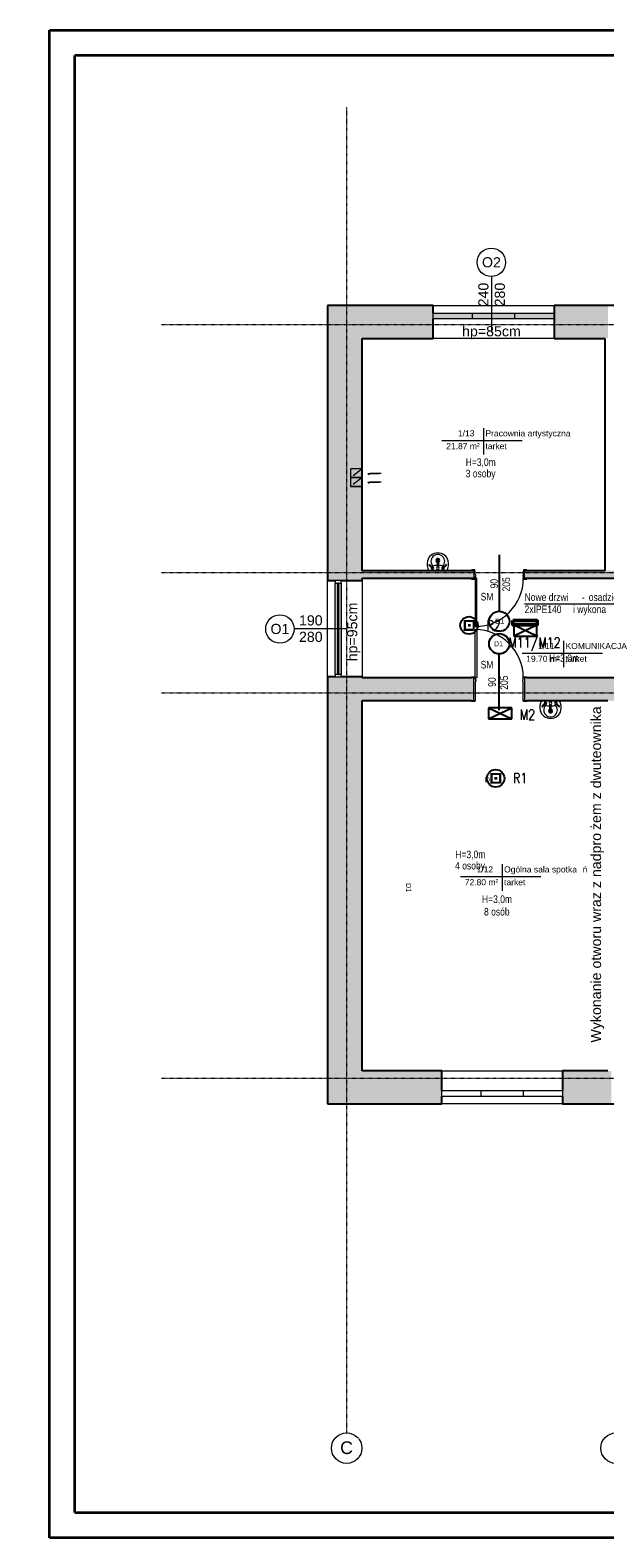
# Model space of a CAD drawing. Header units: centimetres. Extents: x 14504 to 44111, y -18976 to -7683.
# Tile 80 of 141: x 29186 to 30318, y -15068 to -12098. Entities that reach past the tile are written whole.
import ezdxf

# ---------------------------------------------------------------- set-up
doc = ezdxf.new("R2010")
doc.units = ezdxf.units.CM
doc.linetypes.add('Aligning Line 1_8_', pattern=[0.635, 0.3175, -0.3175])
doc.linetypes.add('Linia siatki', pattern=[0.9925, 0.47, -0.2175, 0.0875, -0.2175])
for name, color, linetype, lineweight in [('_gruba', 90, 'Continuous', 35), ('A-AREA-IDEN', 4, 'Continuous', 9), ('A-DETL', 6, 'Continuous', 9), ('A-DETL-MEDM', 33, 'Continuous', 25), ('A-DETL-THIN', 151, 'Continuous', 9), ('A-DOOR', 31, 'Continuous', 9), ('A-DOOR-FRAM', 31, 'Continuous', 18), ('A-GLAZ', 151, 'Continuous', 9), ('A-WALL', 4, 'Continuous', 9), ('A-WALL-PATT', 111, 'Continuous', 25), ('G-ANNO-TEXT', 8, 'Continuous', 9), ('G-ANNO-TTLB', 6, 'Continuous', 9), ('IE inst', 1, 'Continuous', 50), ('P-SANR-FIXT', 6, 'Continuous', 9), ('S-GRID', 8, 'Continuous', 9), ('S-GRID-IDEN', 8, 'Continuous', 9)]:
    doc.layers.add(name, color=color, linetype=linetype, lineweight=lineweight)
doc.styles.add('Arial', font='arial.ttf', dxfattribs={"height": 23.8125})
doc.styles.add('Arial_1', font='arial.ttf', dxfattribs={"height": 12})
doc.styles.add('Arial_2', font='arial.ttf', dxfattribs={"height": 18})
doc.styles.add('Arial_3', font='arial.ttf', dxfattribs={"width": 0.8, "height": 18})
doc.styles.add('Arial_5', font='arial.ttf', dxfattribs={"height": 15})
doc.styles.add('Arial_B', font='arialbd.ttf', dxfattribs={"height": 3})
doc.styles.add('Arial_B_1', font='arialbd.ttf', dxfattribs={"width": 0.95, "height": 2.4})
doc.styles.get("Standard").update_dxf_attribs({"font": 'romans.shx', "width": 0.8, "height": 20})

# ---------------------------------------------------------------- blocks, each defined once
blk = doc.blocks.new('wewnetrzne dwupanelowe - 900 x 2100mm-456959-4_Poziom piętra')
at = {"layer": 'A-DOOR'}
for p, q in [((-54.635, 24.8175), (-48.135, 24.8175)), ((-54.635, 22.8175), (-54.635, 24.8175)), ((-48.135, 22.8175), (-54.635, 22.8175)), ((-48.135, 24.8175), (-48.135, 22.8175)), ((48.135, 24.8175), (54.635, 24.8175)), ((48.135, 22.8175), (48.135, 24.8175)), ((54.635, 22.8175), (48.135, 22.8175)), ((54.635, 24.8175), (54.635, 22.8175)), ((-54.635, -22.1825), (-48.135, -22.1825)), ((-54.635, -24.1825), (-54.635, -22.1825)), ((-48.135, -24.1825), (-54.635, -24.1825)), ((-48.135, -22.1825), (-48.135, -24.1825)), ((48.135, -22.1825), (54.635, -22.1825)), ((48.135, -24.1825), (48.135, -22.1825)), ((54.635, -24.1825), (48.135, -24.1825)), ((54.635, -22.1825), (54.635, -24.1825))]:
    blk.add_line(p, q, dxfattribs=at)
at = {"layer": 'A-DOOR', "lineweight": 18}
for p, q in [((44, -22.1825), (47.5, -22.1825)), ((44, -117.1825), (44, -22.1825)), ((47.5, -22.1825), (47.5, -117.1825)), ((47.5, -117.1825), (44, -117.1825))]:
    blk.add_line(p, q, dxfattribs=at)
at = {"layer": 'A-DOOR'}
blk.add_arc((47.5, -22.1825), 95, 180, 270, dxfattribs=at)
at = {"layer": 'A-DOOR-FRAM'}
for p, q in [((-50, 22.8175), (-47.5, 22.8175)), ((-50, -22.1825), (-50, 22.8175)), ((-47.5, 22.8175), (-47.5, -15.19)), ((47.5, 22.8175), (50, 22.8175)), ((47.5, -15.19), (47.5, 22.8175)), ((50, 22.8175), (50, -22.1825)), ((-47.5, -22.1825), (-50, -22.1825)), ((-47.5, -15.19), (-46.23, -15.19)), ((-47.5, -18.6825), (-47.5, -22.1825)), ((-46.23, -18.6825), (-47.5, -18.6825)), ((-46.23, -15.19), (-46.23, -18.6825)), ((46.23, -15.19), (47.5, -15.19)), ((46.23, -18.6825), (46.23, -15.19)), ((47.5, -18.6825), (46.23, -18.6825)), ((47.5, -22.1825), (47.5, -18.6825)), ((50, -22.1825), (47.5, -22.1825))]:
    blk.add_line(p, q, dxfattribs=at)
blk = doc.blocks.new('wewnetrzne dwupanelowe - 900 x 2100mm-479385-4_Poziom piętra')
at = {"layer": 'A-DOOR', "lineweight": 18}
for p, q in [((47.5, 102.1825), (44, 102.1825)), ((44, 102.1825), (44, 7.1825)), ((47.5, 7.1825), (47.5, 102.1825)), ((44, 7.1825), (47.5, 7.1825))]:
    blk.add_line(p, q, dxfattribs=at)
at = {"layer": 'A-DOOR'}
for p, q in [((-48.135, 9.1825), (-54.635, 9.1825)), ((-54.635, 9.1825), (-54.635, 7.1825)), ((-54.635, 7.1825), (-48.135, 7.1825)), ((-48.135, 7.1825), (-48.135, 9.1825)), ((54.635, 9.1825), (48.135, 9.1825)), ((48.135, 9.1825), (48.135, 7.1825)), ((48.135, 7.1825), (54.635, 7.1825)), ((54.635, 7.1825), (54.635, 9.1825)), ((-48.135, -7.8175), (-54.635, -7.8175)), ((-54.635, -7.8175), (-54.635, -9.8175)), ((-54.635, -9.8175), (-48.135, -9.8175)), ((-48.135, -9.8175), (-48.135, -7.8175)), ((54.635, -7.8175), (48.135, -7.8175)), ((48.135, -7.8175), (48.135, -9.8175)), ((48.135, -9.8175), (54.635, -9.8175)), ((54.635, -9.8175), (54.635, -7.8175))]:
    blk.add_line(p, q, dxfattribs=at)
blk.add_arc((47.5, 7.1825), 95, 90, 180, dxfattribs=at)
at = {"layer": 'A-DOOR-FRAM'}
for p, q in [((-47.5, 7.1825), (-50, 7.1825)), ((-50, 7.1825), (-50, -7.8175)), ((-47.5, 3.6825), (-47.5, 7.1825)), ((-46.23, 3.6825), (-47.5, 3.6825)), ((-47.5, -7.8175), (-47.5, 0.19)), ((-47.5, 0.19), (-46.23, 0.19)), ((-46.23, 0.19), (-46.23, 3.6825)), ((47.5, 3.6825), (46.23, 3.6825)), ((46.23, 3.6825), (46.23, 0.19)), ((46.23, 0.19), (47.5, 0.19)), ((47.5, 7.1825), (47.5, 3.6825)), ((50, 7.1825), (47.5, 7.1825)), ((47.5, 0.19), (47.5, -7.8175)), ((50, -7.8175), (50, 7.1825)), ((-50, -7.8175), (-47.5, -7.8175)), ((47.5, -7.8175), (50, -7.8175))]:
    blk.add_line(p, q, dxfattribs=at)
blk = doc.blocks.new('Aluminum_1 szybowe - Okno 190_265 p_0-772044-4_Poziom piętra')
at = {"layer": 'A-GLAZ'}
h = blk.add_hatch(color=256, dxfattribs=at)
h.paths.add_polyline_path([(-132.1, 17.2), (47.8, 17.2), (47.8, 21.7), (-132.1, 21.7)])
h.paths.add_polyline_path([(-132.1, 10.2), (47.8, 10.2), (47.8, 14.7), (-132.1, 14.7)])
at = {"layer": 'A-GLAZ', "lineweight": 18}
for p, q in [((-132.1, 21.7), (-137.2, 21.7)), ((-137.2, 21.7), (-137.2, 10.2)), ((-137.2, 10.2), (-132.1, 10.2)), ((-132.1, 10.2), (-132.1, 21.7)), ((47.8, 17.2), (-132.1, 17.2)), ((-132.1, 17.2), (-132.1, 14.7)), ((-132.1, 14.7), (47.8, 14.7)), ((52.8, 21.7), (47.8, 21.7)), ((47.8, 21.7), (47.8, 10.2)), ((47.8, 14.7), (47.8, 17.2)), ((47.8, 10.2), (52.8, 10.2)), ((52.8, 10.2), (52.8, 21.7))]:
    blk.add_line(p, q, dxfattribs=at)
at = {"layer": 'A-GLAZ'}
for p, q in [((-132.1, 21.7), (47.8, 21.7)), ((47.8, 10.2), (-132.1, 10.2))]:
    blk.add_line(p, q, dxfattribs=at)
blk = doc.blocks.new('Aluminum_2 szybowe - 160x140-603551-4_Poziom piętra')
at = {"layer": 'A-GLAZ'}
for p, q in [((-137.2, 20.2), (22.8, 20.2)), ((-137.2, 8.7), (-137.2, 20.2)), ((22.8, 8.7), (-137.2, 8.7)), ((22.8, 20.2), (22.8, 8.7))]:
    blk.add_line(p, q, dxfattribs=at)
blk = doc.blocks.new('Aluminum_2 szybowe - 160x140 wymiana-631342-4_Poziom piętra')
at = {"layer": 'A-GLAZ', "lineweight": 18}
for p, q in [((22.8, 20.2), (22.3, 20.2)), ((22.3, 8.7), (22.8, 8.7))]:
    blk.add_line(p, q, dxfattribs=at)
blk = doc.blocks.new('Aluminum_2 szybowe - 160x140 wymiana-V4-4_Poziom piętra')
at = {"layer": 'A-GLAZ'}
blk.add_hatch(color=256, dxfattribs=at).paths.add_polyline_path([(22.8, 8.7), (22.8, 20.2), (-137.2, 20.2), (-137.2, 8.7), (-31.6, 8.7)])
for p, q in [((-137.2, 20.2), (22.8, 20.2)), ((-137.2, 8.7), (-137.2, 20.2)), ((22.8, 8.7), (-137.2, 8.7)), ((22.8, 20.2), (22.8, 8.7))]:
    blk.add_line(p, q, dxfattribs=at)
blk = doc.blocks.new('Lavabo mural - 05 - 440mm x 350mm-V6-4_Poziom piętra')
at = {"layer": 'P-SANR-FIXT'}
for p, q in [((-17.2, -11), (-11.7, -5.6)), ((-16.1, -12.1), (-10.7, -6.7)), ((-1.5, -21.5), (-1.5, -7.1)), ((1.5, -21.5), (1.5, -7.1)), ((16.4, -12.1), (11, -6.7)), ((17.5, -11), (12, -5.6))]:
    blk.add_line(p, q, dxfattribs=at)
for centre, radius, start, end in [((5.3, -13.1), 26.4, 150.3649, 193.6351), ((-5.3, -13.1), 26.4, 346.3649, 29.6351), ((-0.6, -14.5), 20.4, 193.6351, 271.6558), ((0, -18.4), 13.5, 135.4629, 45.0556), ((-10.1, -5.1), 2.5, 0, 180), ((-10.1, -5.1), 2.5, 180, 207.0533), ((-10.1, -5.1), 1.7, 360, 180), ((-10.1, -5.1), 1.7, 180, 198.0596), ((-10.1, -5.1), 1.7, 198.0596, 360), ((-10.1, -5.1), 2.5, 242.9467, 0), ((-0.2, 16), 26.7, 249.1986, 267.1093), ((0, -20.4), 3.86, 112.8828, 180), ((0, -20.4), 3.86, 180, 360), ((0, -5.1), 2.5, 0, 180), ((0, -5.1), 2.5, 180, 0), ((0, -20.4), 2.35, 129.6826, 180), ((0, -20.4), 2.35, 180, 360), ((0.6, -14.5), 20.4, 268.3442, 346.3649), ((-0.2, 16), 26.7, 273.5606, 291.3199), ((0, -20.4), 3.86, 360, 67.1178), ((0, -20.4), 2.35, 360, 50.3185), ((10.4, -5.1), 2.5, 360, 180), ((10.4, -5.1), 2.5, 180, 297.0533), ((10.4, -5.1), 1.7, 0, 180), ((10.4, -5.1), 1.7, 180, 0), ((10.4, -5.1), 2.5, 332.9467, 360)]:
    blk.add_arc(centre, radius, start, end, dxfattribs=at)
for centre, major_axis, ratio, start_param, end_param in [((-16.6, -11.6), (-0.545, 0.545), 0.274309, 0, 3.141593), ((0, -21.5), (-1.5, 0), 0.428525, 0, 3.141593), ((17, -11.6), (0.545, 0.545), 0.274309, 3.141593, 6.283185)]:
    blk.add_ellipse(centre, major_axis=major_axis, ratio=ratio, start_param=start_param, end_param=end_param, dxfattribs=at)
blk = doc.blocks.new('Siatka - M_Symbol siatki - okrąg-11506-4_Poziom piętra')
at = {"layer": 'S-GRID-IDEN'}
blk.add_circle((0, 0), 0.3, dxfattribs=at)
blk = doc.blocks.new('Etyk_pom_1_mala - Etyk_pom_1_mala-219433-4_Poziom piętra')
at = {"layer": 'A-AREA-IDEN'}
for p, q in [((-0.096, 0.144), (-0.096, -0.378)), ((-0.915, -0.101), (0.666, -0.101))]:
    blk.add_line(p, q, dxfattribs=at)
blk = doc.blocks.new('lla')
at = {"layer": 'IE inst', "lineweight": -3}
h = blk.add_hatch(color=256, dxfattribs=at)
h.paths.add_polyline_path([(98857, 98704), (98641, 98704), (98641, 98489), (98857, 98489)])
h.paths.add_polyline_path([(98813, 98532), (98684, 98532), (98684, 98661), (98813, 98661)], flags=16)
h.paths.add_polyline_path([(98776, 98624), (98776, 98569), (98722, 98569), (98722, 98624)], flags=0)
h.paths.add_polyline_path([(98825, 98507), (98828, 98507), (98829, 98506), (98829, 98502), (98828, 98501), (98825, 98501), (98824, 98502), (98824, 98504), (98825, 98505), (98828, 98505), (98828, 98504), (98826, 98504), (98825, 98503), (98825, 98502), (98826, 98502), (98828, 98502), (98828, 98502), (98828, 98505), (98828, 98506), (98825, 98506)], flags=16)
h.paths.add_polyline_path([(98831, 98507), (98832, 98507), (98832, 98502), (98832, 98502), (98833, 98502), (98834, 98502), (98834, 98507), (98835, 98507), (98835, 98502), (98835, 98502), (98837, 98502), (98837, 98502), (98837, 98507), (98838, 98507), (98838, 98502), (98837, 98501), (98835, 98501), (98834, 98501), (98834, 98501), (98832, 98501), (98831, 98502)], flags=16)
h.paths.add_polyline_path([(98841, 98507), (98844, 98507), (98845, 98506), (98845, 98504), (98844, 98503), (98841, 98503), (98841, 98504), (98843, 98504), (98844, 98505), (98844, 98506), (98843, 98506), (98841, 98506), (98840, 98505), (98840, 98503), (98841, 98502), (98844, 98502), (98846, 98504), (98845, 98504), (98845, 98506), (98846, 98504), (98848, 98506), (98847, 98506), (98847, 98507), (98850, 98507), (98850, 98505), (98849, 98505), (98849, 98506), (98847, 98504), (98850, 98501), (98849, 98501), (98846, 98503), (98844, 98501), (98841, 98501), (98839, 98502), (98839, 98506)], flags=16)
h.paths.add_polyline_path([(98824, 98499), (98825, 98499), (98825, 98499), (98824, 98499), (98824, 98498), (98825, 98498), (98825, 98498), (98824, 98498), (98824, 98498), (98825, 98498), (98825, 98497), (98824, 98497)], flags=16)
h.paths.add_polyline_path([(98826, 98499), (98826, 98499), (98826, 98498), (98827, 98499), (98827, 98499), (98827, 98497), (98827, 98497), (98827, 98499), (98826, 98498), (98826, 98499), (98826, 98497), (98826, 98497)], flags=16)
h.paths.add_polyline_path([(98828, 98499), (98829, 98499), (98829, 98499), (98828, 98499), (98828, 98498), (98829, 98498), (98829, 98498), (98828, 98498), (98828, 98498), (98829, 98498), (98829, 98497), (98828, 98497)], flags=16)
h.paths.add_polyline_path([(98830, 98498), (98830, 98498), (98830, 98498)], flags=16)
h.paths.add_polyline_path([(98829, 98499), (98830, 98499), (98830, 98499), (98830, 98499), (98830, 98498), (98830, 98498), (98830, 98498), (98830, 98498), (98830, 98498), (98829, 98498)], flags=16)
h.paths.add_polyline_path([(98831, 98499), (98831, 98499), (98831, 98499)], flags=16)
h.paths.add_polyline_path([(98832, 98499), (98833, 98499), (98833, 98499), (98832, 98499), (98832, 98498), (98833, 98498), (98833, 98498), (98832, 98498), (98832, 98498), (98833, 98498), (98833, 98497), (98832, 98497)], flags=16)
h.paths.add_polyline_path([(98834, 98499), (98834, 98499), (98835, 98498), (98835, 98499), (98835, 98499), (98835, 98497), (98835, 98497), (98834, 98499), (98834, 98497), (98834, 98497)], flags=16)
h.paths.add_polyline_path([(98836, 98499), (98836, 98499), (98836, 98499)], flags=16)
h.paths.add_polyline_path([(98837, 98499), (98837, 98499), (98838, 98498), (98838, 98499), (98838, 98499), (98838, 98498), (98838, 98497), (98838, 98497), (98838, 98498)], flags=16)
h.paths.add_polyline_path([(98839, 98499), (98840, 98499), (98840, 98498), (98840, 98498), (98840, 98497), (98839, 98497)], flags=16)
h.paths.add_polyline_path([(98841, 98499), (98841, 98499), (98841, 98497), (98841, 98497)], flags=16)
h.paths.add_polyline_path([(98841, 98499), (98841, 98499), (98842, 98499)], flags=16)
h.paths.add_polyline_path([(98843, 98499), (98843, 98499), (98843, 98498), (98844, 98498), (98844, 98499), (98844, 98499), (98844, 98497), (98844, 98497), (98844, 98498), (98843, 98498), (98843, 98497), (98843, 98497)], flags=16)
h.paths.add_polyline_path([(98845, 98499), (98846, 98499), (98846, 98499), (98845, 98499), (98845, 98497), (98845, 98497), (98845, 98499), (98845, 98499)], flags=16)
h.paths.add_polyline_path([(98846, 98499), (98846, 98499), (98846, 98497), (98846, 98497)], flags=16)
h.paths.add_polyline_path([(98847, 98499), (98847, 98499), (98848, 98498), (98848, 98499), (98848, 98499), (98848, 98497), (98848, 98497), (98847, 98499), (98847, 98497), (98847, 98497)], flags=16)
blk.add_circle((98744, 98597), 172, dxfattribs=at)
blk = doc.blocks.new('ll3')
at = {"layer": 'IE inst', "lineweight": -3}
for p, q in [((102856, 98396, 0), (102399, 98611, 0)), ((102856, 98611, 0), (102399, 98396, 0)), ((102399, 98611, 0), (102399, 98396, 0)), ((102856, 98611, 0), (102399, 98611, 0)), ((102856, 98396, 0), (102856, 98611, 0)), ((102399, 98396, 0), (102856, 98396, 0))]:
    blk.add_line(p, q, dxfattribs=at)
at = {"layer": 'IE inst'}
blk.add_lwpolyline([(102384, 98701), (102861, 98701), (102861, 98617), (102384, 98617)], close=True, dxfattribs=at)

msp = doc.modelspace()

# ---------------------------------------------------------------- hatches: boundary and pattern name
at = {"layer": 'A-WALL-PATT', "lineweight": 9, "transparency": 33554610}
h = msp.add_hatch(color=256, dxfattribs=at)
h.paths.add_polyline_path([(29771.6, -14212.9), (29839.6, -14212.9), (29839.6, -13371.7), (29771.6, -13371.7), (29771.6, -13544.6)])
h.paths.add_polyline_path([(29771.6, -13181.7), (29839.6, -13181.7), (29839.6, -12639.9), (29771.6, -12639.9), (29771.6, -12906.6)])
h = msp.add_hatch(color=256, dxfattribs=at)
h.paths.add_polyline_path([(30317.6, -12704.9), (30323.6, -12704.9), (30323.6, -12639.9), (30217.6, -12639.9), (30217.6, -12704.9)])
h.paths.add_polyline_path([(29839.6, -12704.9), (29979.6, -12704.9), (29979.6, -12639.9), (29839.6, -12639.9), (29839.6, -12666.3)])
h = msp.add_hatch(color=256, dxfattribs=at)
h.paths.add_polyline_path([(30680, -13177.4), (30684.6, -13177.4), (30684.6, -13162.4), (30578.1, -13162.4), (30578.1, -13177.4), (30582.8, -13177.4)])
h.paths.add_polyline_path([(30844.6, -13177.4), (30844.6, -13162.4), (30784.6, -13162.4), (30784.6, -13177.4), (30789.3, -13177.4)])
h.paths.add_polyline_path([(30409.6, -13177.4), (30473.1, -13177.4), (30473.1, -13162.4), (30159.6, -13162.4), (30159.6, -13177.4), (30247.4, -13177.4)])
h.paths.add_polyline_path([(30055, -13177.4), (30059.6, -13177.4), (30059.6, -13162.4), (29839.6, -13162.4), (29839.6, -13177.4)])
h = msp.add_hatch(color=256, dxfattribs=at)
h.paths.add_polyline_path([(30734.1, -13418.4), (30844.6, -13418.4), (30844.6, -13373.4), (30634.6, -13373.4), (30634.6, -13418.4), (30639.3, -13418.4)])
h.paths.add_polyline_path([(30534.6, -13418.4), (30534.6, -13373.4), (30159.6, -13373.4), (30159.6, -13418.4), (30530, -13418.4)])
h.paths.add_polyline_path([(29839.6, -13418.4), (30059.6, -13418.4), (30059.6, -13373.4), (29839.6, -13373.4), (29839.6, -13380.4)])
h = msp.add_hatch(color=256, dxfattribs=at)
h.paths.add_polyline_path([(30330.6, -14212.9), (30330.6, -14147.9), (30234.1, -14147.9), (30234.1, -14212.9)])
h.paths.add_polyline_path([(29996.6, -14212.9), (29996.6, -14147.9), (29839.6, -14147.9), (29839.6, -14212.9)])

# ---------------------------------------------------------------- linework, layer by layer
at = {"layer": '_gruba', "ltscale": 10}
for p, q in [((29224, -15067.6), (29224, -12097.6)), ((29274, -15017.6), (29274, -12147.6))]:
    msp.add_line(p, q, dxfattribs=at)
at = {"layer": 'A-DETL', "linetype": 'Aligning Line 1_8_', "ltscale": 70}
for p, q in [((29839.6, -12961.9), (29816.6, -12961.9)), ((29816.6, -12961.9), (29816.6, -12979.1)), ((29839.6, -12961.9), (29816.6, -12979.1)), ((29839.6, -12979.1), (29839.6, -12961.9)), ((29850.8, -12970.7), (29876.8, -12970.7)), ((29876.8, -12970.7), (29850.8, -12970.7)), ((29850.8, -12970.7), (29853.7, -12973.5)), ((29816.6, -12979.1), (29839.6, -12979.1)), ((29839.6, -12979.1), (29816.6, -12979.1)), ((29839.6, -12979.1), (29816.6, -12979.1)), ((29816.6, -12979.1), (29816.6, -12996.3)), ((29839.6, -12979.1), (29816.6, -12996.3)), ((29816.6, -12996.3), (29839.6, -12996.3)), ((29839.6, -12996.3), (29816.6, -12996.3)), ((29839.6, -12996.3), (29839.6, -12979.1)), ((29850.8, -12987.9), (29876.8, -12987.9)), ((29876.8, -12987.9), (29850.8, -12987.9)), ((29850.8, -12987.9), (29853.7, -12990.7))]:
    msp.add_line(p, q, dxfattribs=at)
at = {"layer": 'A-DETL-MEDM'}
for p, q in [((30109.6, -13131.2), (30109.6, -13242.2)), ((30109.6, -13437.3), (30109.6, -13326.3))]:
    msp.add_line(p, q, dxfattribs=at)
for centre in [(30109.6, -13262.2), (30109.6, -13306.3)]:
    msp.add_circle(centre, 20, dxfattribs=at)
at = {"layer": 'A-DETL-THIN'}
for p, q in [((30094.1, -12583), (30094.1, -12693)), ((30159.6, -13227.4), (30475.6, -13227.4)), ((29809.1, -13277.2), (29705.6, -13277.2))]:
    msp.add_line(p, q, dxfattribs=at)
for centre in [(30094.1, -12555), (29677.6, -13277.2)]:
    msp.add_circle(centre, 28, dxfattribs=at)
at = {"layer": 'A-WALL', "lineweight": 25}
for p, q in [((29771.6, -12639.9), (29771.6, -13181.7)), ((29979.6, -12639.9), (29771.6, -12639.9)), ((29979.6, -12654.9), (29979.6, -12639.9)), ((30409.6, -12639.9), (30217.6, -12639.9)), ((30217.6, -12639.9), (30217.6, -12704.9)), ((29979.6, -12704.9), (29979.6, -12666.3)), ((29839.6, -13162.4), (29839.6, -12704.9)), ((29839.6, -12704.9), (29979.6, -12704.9)), ((30217.6, -12704.9), (30317.6, -12704.9)), ((30317.6, -12704.9), (30317.6, -13162.4)), ((29771.6, -13181.7), (29786.6, -13181.7)), ((29798.1, -13181.7), (29839.6, -13181.7)), ((30055, -13162.4), (29839.6, -13162.4)), ((29839.6, -13181.7), (29839.6, -13177.4)), ((29839.6, -13177.4), (30055, -13177.4)), ((30317.6, -13162.4), (30164.3, -13162.4)), ((30164.3, -13177.4), (30468.5, -13177.4)), ((29771.6, -13371.7), (29771.6, -14212.9)), ((29786.6, -13371.7), (29771.6, -13371.7)), ((29839.6, -13371.7), (29798.1, -13371.7)), ((29839.6, -13373.4), (29839.6, -13371.7)), ((30055, -13373.4), (29839.6, -13373.4)), ((30530, -13373.4), (30164.3, -13373.4)), ((29839.6, -14147.9), (29839.6, -13418.4)), ((29839.6, -13418.4), (30055, -13418.4)), ((30164.3, -13418.4), (30323.6, -13418.4)), ((29996.6, -14147.9), (29839.6, -14147.9)), ((29996.6, -14186.4), (29996.6, -14147.9)), ((30323.6, -14147.9), (30234.1, -14147.9)), ((30234.1, -14147.9), (30234.1, -14186.4)), ((29771.6, -14212.9), (29996.6, -14212.9)), ((29996.6, -14212.9), (29996.6, -14197.9)), ((30234.1, -14197.9), (30234.1, -14212.9)), ((30234.1, -14212.9), (30409.6, -14212.9))]:
    msp.add_line(p, q, dxfattribs=at)
at = {"layer": 'A-WALL'}
for p, q in [((29979.6, -12639.9), (30217.6, -12639.9)), ((30217.6, -12704.9), (29979.6, -12704.9)), ((29771.6, -13371.7), (29771.6, -13181.7)), ((29839.6, -13181.7), (29839.6, -13371.7)), ((29996.6, -14147.9), (30234.1, -14147.9)), ((30234.1, -14212.9), (29996.6, -14212.9))]:
    msp.add_line(p, q, dxfattribs=at)
at = {"layer": 'IE inst', "lineweight": -3}
for p, q in [((30134.2, -13432.4, 0), (30088.4, -13432.4, 0)), ((30088.4, -13432.4, 0), (30088.4, -13454, 0)), ((30088.4, -13454, 0), (30134.2, -13432.4, 0)), ((30088.4, -13432.4, 0), (30134.2, -13454, 0)), ((30088.4, -13454, 0), (30134.2, -13454, 0)), ((30134.2, -13454, 0), (30134.2, -13432.4, 0))]:
    msp.add_line(p, q, dxfattribs=at)
at = {"layer": 'S-GRID', "linetype": 'Linia siatki'}
for p, q in [((29444.3, -12677.4), (32937.2, -12677.4)), ((29444.3, -13165.9), (32937.2, -13165.9)), ((29444.3, -13402.9), (32937.2, -13402.9)), ((29444.3, -14162.1), (32937.2, -14162.1))]:
    msp.add_line(p, q, dxfattribs=at)

# ---------------------------------------------------------------- block references
at = {"layer": 'A-AREA-IDEN', "xscale": 99.99999999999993, "yscale": 99.99999999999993, "zscale": 99.99999999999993}
for p in [(30088.4, -12896), (30246.1, -13314.9), (30125.1, -13755)]:
    msp.add_blockref('Etyk_pom_1_mala - Etyk_pom_1_mala-219433-4_Poziom piętra', p, dxfattribs=at)
at = {"layer": 'A-DOOR', "rotation": 180}
for name, p in [('wewnetrzne dwupanelowe - 900 x 2100mm-479385-4_Poziom piętra', (30109.6, -13170.2)), ('wewnetrzne dwupanelowe - 900 x 2100mm-456959-4_Poziom piętra', (30109.6, -13395.5))]:
    msp.add_blockref(name, p, dxfattribs=at)
at = {"layer": 'A-GLAZ'}
for name, p in [('Aluminum_2 szybowe - 160x140 wymiana-V4-4_Poziom piętra', (30116.8, -12675)), ('Aluminum_2 szybowe - 160x140 wymiana-V4-4_Poziom piętra', (30194.3, -12675)), ('Aluminum_2 szybowe - 160x140 wymiana-631342-4_Poziom piętra', (30194.8, -12675))]:
    msp.add_blockref(name, p, dxfattribs=at)
for name, p, rotation in [('Aluminum_1 szybowe - Okno 190_265 p_0-772044-4_Poziom piętra', (29808.3, -13234.5), 89.99999999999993), ('Aluminum_2 szybowe - 160x140-603551-4_Poziom piętra', (30019.5, -14177.7), 180), ('Aluminum_2 szybowe - 160x140-603551-4_Poziom piętra', (30096.9, -14177.7), 180)]:
    msp.add_blockref(name, p, dxfattribs=dict(at, rotation=rotation))
at = {"layer": 'IE inst', "xscale": 0.1000000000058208, "yscale": 0.09999999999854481, "zscale": 0.1}
for name, p in [('lla', (20175.8, -23129.8)), ('ll3', (19898.2, -23130.9)), ('lla', (20228.1, -23431.1))]:
    msp.add_blockref(name, p, dxfattribs=at)
at = {"layer": 'P-SANR-FIXT', "rotation": 180}
msp.add_blockref('Lavabo mural - 05 - 440mm x 350mm-V6-4_Poziom piętra', (29988.7, -13162.4), dxfattribs=at)
at = {"layer": 'P-SANR-FIXT'}
msp.add_blockref('Lavabo mural - 05 - 440mm x 350mm-V6-4_Poziom piętra', (30210.7, -13418.4), dxfattribs=at)
at = {"layer": 'S-GRID-IDEN', "xscale": 99.99999999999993, "yscale": 99.99999999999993, "zscale": 99.99999999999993, "rotation": 180}
for p in [(29809.1, -14890.8), (30339.6, -14890.8)]:
    msp.add_blockref('Siatka - M_Symbol siatki - okrąg-11506-4_Poziom piętra', p, dxfattribs=at)

# ---------------------------------------------------------------- texts
at = {"layer": 'A-AREA-IDEN', "char_height": 12, "attachment_point": 1, "style": 'Arial_1'}
for s, insert, width in [('1/13', (30028.2, -12885.8), 42.489), ('Pracownia artystyczna', (30082.5, -12885.8), 218.059), ('21.87 m²', (30005.1, -12911), 85.781), ('tarket', (30082.5, -12911), 55.316), ('1/11', (30185.9, -13304.8), 42.489), ('KOMUNIKACJA', (30240.2, -13304.8), 156.329), ('19.70 m²', (30162.8, -13329.9), 85.781), ('tarket', (30240.2, -13329.9), 55.316), ('1/12', (30064.9, -13744.8), 42.489), ('Ogólna sala spotka', (30119.2, -13744.8), 187.595), ('\\fArial|b0|i0|c238|p34|;ń', (30273.9, -13744.8), 12.025), ('72.80 m²', (30041.7, -13770), 85.781), ('tarket', (30119.2, -13770), 55.316)]:
    msp.add_mtext(s, dxfattribs=dict(at, insert=insert, width=width))
at = {"layer": 'G-ANNO-TEXT', "attachment_point": 1}
for s, insert, char_height, width, style in [('O2', (30075.6, -12544.8), 20, 45.696, 'Arial_5'), ('hp=85cm', (30036.4, -12680.7), 20, 143.502, 'Arial_5'), ('H=3,0m', (30043.6, -12941.1), 15, 91.392, 'Arial_3'), ('3 osoby', (30043.6, -12963.4), 15, 87.384, 'Arial_3'), ('SM', (30073.1, -13206), 15, 38.481, 'Arial_3'), ('Nowe drzwi', (30159.6, -13207.1), 15, 129.873, 'Arial_3'), ('- ', (30272.7, -13207.1), 15, 16.034, 'Arial_3'), ('osadzić nadproże ', (30285.9, -13207.1), 15, 197.215, 'Arial_3'), ('2xIPE140', (30159.6, -13230.9), 15, 109.831, 'Arial_3'), (' i wykona', (30250.2, -13230.9), 15, 105.021, 'Arial_3'), ('O1', (29659.1, -13267.1), 20, 45.696, 'Arial_5'), ('190', (29715.2, -13250.2), 20, 57.721, 'Arial_5'), ('D1', (30101.6, -13256.6), 10, 21.646, 'Arial_2'), ('280', (29715.2, -13282.7), 20, 57.721, 'Arial_5'), ('D1', (30099.2, -13301.2), 10, 21.646, 'Arial_2'), ('H=3,0m', (30207.7, -13327.3), 15, 91.392, 'Arial_3'), ('SM', (30073.1, -13340), 15, 38.481, 'Arial_3'), ('D1', (30081.4, -13569), 10, 21.646, 'Arial_2'), ('H=3,0m', (30023.1, -13713.8), 15, 91.392, 'Arial_3'), ('4 osoby', (30022.8, -13735.9), 15, 87.384, 'Arial_3'), ('H=3,0m', (30075.7, -13802), 15, 91.392, 'Arial_3'), ('8 osób', (30079.7, -13826.6), 15, 75.359, 'Arial_3')]:
    msp.add_mtext(s, dxfattribs=dict(at, insert=insert, char_height=char_height, width=width, style=style))
for s, insert, char_height, width, rotation, style in [('240', (30068.4, -12641.7), 20, 57.721, 90, 'Arial_5'), ('280', (30100.8, -12641.7), 20, 57.721, 90, 'Arial_5'), ('90', (30092.1, -13197.3), 15, 28.861, 90, 'Arial_3'), ('205', (30115.9, -13203.3), 15, 43.291, 90, 'Arial_3'), ('hp=95cm', (29810, -13340.9), 20, 143.502, 90, 'Arial_5'), ('205', (30111.8, -13397), 15, 43.291, 90, 'Arial_3'), ('90', (30088, -13391.1), 15, 28.861, 90, 'Arial_3'), ('żem z dwuteownika', (30290.2, -13673.3), 20, 298.228, 90, 'Arial_5'), ('Wykonanie otworu wraz z nadpro', (30290.2, -14092), 20, 507.468, 90, 'Arial_5'), ('D1', (29936.1, -13777.7), 10, 21.646, 270.477, 'Arial_2')]:
    msp.add_mtext(s, dxfattribs=dict(at, insert=insert, char_height=char_height, width=width, rotation=rotation, style=style))
at = {"layer": 'G-ANNO-TTLB', "attachment_point": 1}
for s, insert, char_height, width, style in [('\\A1;\\pi153.657;Przebudowa pomieszczeń w budynku \\P\\pi37.4677;Środowiskowego Domu Samopomocy typu C wraz \\P\\pi70.0917;z\\~budową szybu windowego i montażem windy \\P\\pi24.2675;wewnątrz budynku przy ul. Pietraszki 15 w Kielcach.', (27130.8, -13932.8), 28, 966.852, 'Arial_B_1'), ('\\pi133.33;FUNDACJA GRAMY Z TOBĄ', (27183.9, -14205.1), 30, 829.17, 'Arial_B')]:
    msp.add_mtext(s, dxfattribs=dict(at, insert=insert, char_height=char_height, width=width, style=style))
at = {"layer": 'IE inst', "linetype": 'Continuous', "lineweight": -3, "char_height": 20, "width": 111.292, "attachment_point": 1}
for s, insert in [('{\\Fromans.shx|c238;R2}', (30084.4, -13259.9)), ('{\\Fromans.shx|c238;M11/M12}', (30127.6, -13294, 0)), ('{\\Fromans.shx|c238;M2}', (30150.1, -13436.1, 0)), ('{\\Fromans.shx|c238;R1}', (30136.8, -13561.2))]:
    msp.add_mtext(s, dxfattribs=dict(at, insert=insert))

# ---------------------------------------------------------------- next in the draw order: texts
at = {"layer": 'S-GRID-IDEN', "insert": (29796.3, -14877.5), "char_height": 25, "width": 30.464, "attachment_point": 1, "style": 'Arial', "bg_fill": 3, "box_fill_scale": 1.25, "bg_fill_color": 256, "bg_fill_true_color": 13158600, "bg_fill_transparency": 0}
msp.add_mtext('\\fArial|b0|i0|c238|p34|;C', dxfattribs=at)

# ---------------------------------------------------------------- next in the draw order: linework, layer by layer
at = {"layer": '_gruba'}
for points in [[(29224, -12097.6), (35324, -12097.6), (35324, -15067.6), (29224, -15067.6)], [(29274, -15017.6), (35274, -15017.6), (35274, -12147.6), (29274, -12147.6)]]:
    msp.add_lwpolyline(points, dxfattribs=at)
at = {"layer": 'S-GRID', "linetype": 'Linia siatki'}
msp.add_line((29809.1, -12248.3), (29809.1, -14860.8), dxfattribs=at)

doc.saveas('drawing.dxf')
